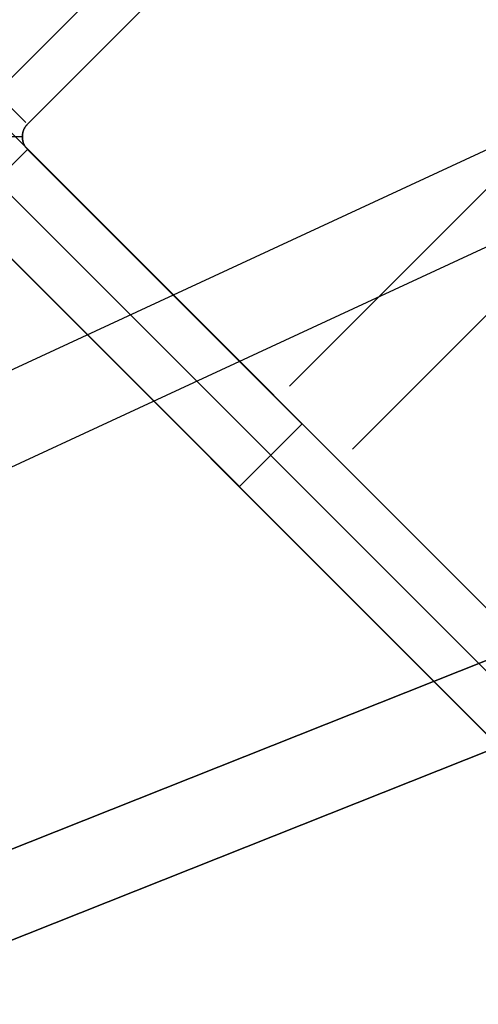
# Model space of a CAD drawing. Header units: millimetres. Extents: x -1030 to 192, y -442 to 180.
# Tile 230 of 256: x 121 to 128, y 127 to 144. Entities that reach past the tile are written whole.
import ezdxf

# ---------------------------------------------------------------- set-up
doc = ezdxf.new("R2010")
doc.units = ezdxf.units.MM
doc.header["$MEASUREMENT"] = 0
doc.layers.add('OVIDIO 120x60x72h', color=7, linetype='Continuous')

msp = doc.modelspace()

# ---------------------------------------------------------------- linework, layer by layer
at = {"layer": 'OVIDIO 120x60x72h'}
for points in [[(125.185, 137.686), (161.369, 173.87)], [(126.245, 136.625), (162.437, 172.817)], [(138.761, 161.162), (120.235, 142.636)], [(120.678, 141.893), (119.177, 141.893)], [(130.028, 132.418), (120.765, 141.681)], [(120.765, 141.681), (130.028, 132.418)], [(120.235, 141.151), (129.498, 131.888)], [(128.967, 131.357), (119.705, 140.62)], [(119.705, 140.62), (128.967, 131.357)], [(125.397, 137.049), (124.336, 135.989)]]:
    msp.add_lwpolyline(points, dxfattribs=at)
at = {"layer": 'OVIDIO 120x60x72h', "extrusion": (-0.202852, -0.108979, 0.973126)}
for points in [[(-69.616, 231.68), (-69.616, 392.336)], [(-69.616, 392.336), (-69.616, 231.68)], [(-69.321, 392.336), (-69.321, 231.68)], [(-69.025, 392.336), (-69.025, 231.68)], [(-69.025, 231.68), (-69.025, 392.336)]]:
    msp.add_lwpolyline(points, dxfattribs=at)
at = {"layer": 'OVIDIO 120x60x72h', "extrusion": (-0.265352, 0.881274, -0.39108)}
for points in [[(-204.407, 727.46), (-160.094, 669.905)], [(-192.666, 684.197), (-150.798, 629.818)]]:
    msp.add_lwpolyline(points, dxfattribs=at)
at = {"layer": 'OVIDIO 120x60x72h', "extrusion": (-0.235702, -0.235702, 0.942809)}
for points in [[(6.513, 365.663), (6.513, 474.74)], [(7.461, 474.74), (7.461, 365.663)], [(9.359, 365.663), (9.359, 474.74)], [(10.307, 474.74), (10.307, 365.663)], [(8.134, 459.241), (8.134, 353.833)], [(8.067, 455.461), (8.067, 350.921)]]:
    msp.add_lwpolyline(points, dxfattribs=at)
at = {"layer": 'OVIDIO 120x60x72h', "extrusion": (0.000378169, 0.000378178, 1)}
for points in [[(139.278, 160.618), (120.752, 142.092)], [(120.752, 142.092), (139.278, 160.618)]]:
    msp.add_lwpolyline(points, dxfattribs=at)
at = {"layer": 'OVIDIO 120x60x72h', "extrusion": (-0.202866, -0.108989, 0.973122)}
for points in [[(-68.615, 318.348), (-68.615, 375.729)], [(-68.615, 375.729), (-68.615, 318.348)], [(-67.902, 318.348), (-67.902, 375.729)]]:
    msp.add_lwpolyline(points, dxfattribs=at)
at = {"layer": 'OVIDIO 120x60x72h', "extrusion": (-0.202867, -0.108989, 0.973122)}
for points in [[(-67.189, 318.348), (-67.189, 375.729)], [(-67.189, 375.729), (-67.189, 318.348)]]:
    msp.add_lwpolyline(points, dxfattribs=at)
at = {"layer": 'OVIDIO 120x60x72h', "extrusion": (-0.108979, -0.202852, 0.973126)}
for points in [[(85.131, 226.962), (85.131, 387.618)], [(85.131, 387.618), (85.131, 226.962)], [(85.427, 387.618), (85.427, 226.962)], [(85.722, 387.618), (85.722, 226.962)], [(85.722, 226.962), (85.722, 387.618)]]:
    msp.add_lwpolyline(points, dxfattribs=at)
at = {"layer": 'OVIDIO 120x60x72h', "extrusion": (-0.046296, -0.021464, 0.998697)}
for points in [[(-74.483, 134.382), (-74.483, 234.893)], [(-72.997, 133.413), (-72.997, 234.718)]]:
    msp.add_lwpolyline(points, dxfattribs=at)
at = {"layer": 'OVIDIO 120x60x72h', "extrusion": (0.999884, 0.000231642, -0.015217)}
for points in [[(143.138, 37.396), (133.035, 701.061)], [(133.035, 701.061), (143.138, 37.396)], [(133.622, 37.502), (126.164, 527.334)]]:
    msp.add_lwpolyline(points, dxfattribs=at)
at = {"layer": 'OVIDIO 120x60x72h', "extrusion": (0.000792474, -0.000792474, 0.999999)}
for points in [[(119.676, 143.194), (120.737, 142.133)], [(120.737, 142.133), (119.676, 143.194)]]:
    msp.add_lwpolyline(points, dxfattribs=at)
at = {"layer": 'OVIDIO 120x60x72h', "extrusion": (0.000231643, 0.999884, 0.015217)}
for points in [[(-120.732, 33.41), (-130.836, 697.044)], [(-130.836, 697.044), (-120.732, 33.41)]]:
    msp.add_lwpolyline(points, dxfattribs=at)
at = {"layer": 'OVIDIO 120x60x72h', "extrusion": (0.000231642, 0.999884, 0.015217)}
for points in [[(-129.248, 697.068), (-119.144, 33.415)], [(-130.748, 697.045), (-120.644, 33.414)], [(-127.703, 33.524), (-135.16, 523.357)]]:
    msp.add_lwpolyline(points, dxfattribs=at)
at = {"layer": 'OVIDIO 120x60x72h', "extrusion": (5.45402e-08, 5.4543e-08, 1)}
for points in [[(120.765, 141.681), (119.705, 140.62)], [(119.705, 140.62), (120.765, 141.681)]]:
    msp.add_lwpolyline(points, dxfattribs=at)
at = {"layer": 'OVIDIO 120x60x72h', "extrusion": (0.999884, 0.000231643, -0.015217)}
for points in [[(141.653, 37.412), (131.55, 701.038)], [(131.55, 701.038), (141.653, 37.412)], [(140.592, 37.396), (130.489, 701.022)], [(130.489, 701.022), (140.592, 37.396)]]:
    msp.add_lwpolyline(points, dxfattribs=at)
at = {"layer": 'OVIDIO 120x60x72h', "extrusion": (0.015219, -0.015219, 0.999768)}
for points in [[(119.149, 141.173), (119.118, 141.205), (119.087, 141.239), (119.057, 141.273), (119.027, 141.308), (118.999, 141.343), (118.972, 141.38), (118.945, 141.417), (118.92, 141.454), (118.895, 141.493), (118.872, 141.531), (118.849, 141.571), (118.827, 141.61), (118.807, 141.651), (118.788, 141.691), (118.769, 141.732), (118.752, 141.774), (118.736, 141.815), (118.721, 141.857), (118.707, 141.899), (118.694, 141.941), (118.682, 141.984), (118.671, 142.026), (118.662, 142.069), (118.653, 142.111), (118.646, 142.153), (118.639, 142.196), (118.634, 142.238), (118.629, 142.28), (118.626, 142.322), (118.624, 142.363), (118.622, 142.405), (118.622, 142.446), (118.622, 142.487), (118.624, 142.528), (118.626, 142.57), (118.629, 142.612), (118.634, 142.654), (118.639, 142.696), (118.646, 142.738), (118.653, 142.78), (118.662, 142.823), (118.671, 142.865), (118.682, 142.908), (118.694, 142.95), (118.707, 142.992), (118.721, 143.034), (118.736, 143.076), (118.752, 143.118), (118.769, 143.159), (118.787, 143.2), (118.807, 143.241), (118.827, 143.281), (118.849, 143.321), (118.871, 143.36), (118.895, 143.399), (118.919, 143.437), (118.945, 143.475), (118.971, 143.512), (118.999, 143.548), (119.027, 143.584), (119.056, 143.619), (119.086, 143.653), (119.117, 143.686), (119.149, 143.719)], [(120.21, 142.234), (120.205, 142.239), (120.2, 142.244), (120.195, 142.25), (120.19, 142.255), (120.186, 142.261), (120.181, 142.267), (120.177, 142.273), (120.173, 142.279), (120.169, 142.285), (120.165, 142.291), (120.161, 142.298), (120.157, 142.304), (120.154, 142.311), (120.151, 142.318), (120.148, 142.324), (120.145, 142.331), (120.142, 142.338), (120.139, 142.345), (120.137, 142.352), (120.135, 142.359), (120.133, 142.366), (120.131, 142.374), (120.129, 142.381), (120.127, 142.388), (120.126, 142.395), (120.125, 142.403), (120.124, 142.41), (120.123, 142.417), (120.123, 142.424), (120.122, 142.432), (120.122, 142.439), (120.122, 142.446), (120.122, 142.453), (120.122, 142.46), (120.123, 142.468), (120.123, 142.475), (120.124, 142.482), (120.125, 142.489), (120.126, 142.497), (120.127, 142.504), (120.129, 142.511), (120.131, 142.518), (120.132, 142.525), (120.135, 142.532), (120.137, 142.54), (120.139, 142.547), (120.142, 142.554), (120.145, 142.561), (120.147, 142.567), (120.151, 142.574), (120.154, 142.581), (120.157, 142.588), (120.161, 142.594), (120.165, 142.6), (120.169, 142.607), (120.173, 142.613), (120.177, 142.619), (120.181, 142.625), (120.186, 142.631), (120.19, 142.637), (120.195, 142.642), (120.2, 142.648), (120.205, 142.653), (120.21, 142.658)], [(120.21, 142.234), (129.587, 132.858)], [(119.149, 141.173), (128.527, 131.798)]]:
    msp.add_lwpolyline(points, dxfattribs=at)
at = {"layer": 'OVIDIO 120x60x72h', "extrusion": (-0.021464, -0.046296, 0.998697)}
msp.add_lwpolyline([(90.276, 128.599), (90.276, 229.112)], dxfattribs=at)
at = {"layer": 'OVIDIO 120x60x72h', "extrusion": (0.114881, 0.045678, 0.992329)}
for points in [[(74.681, 28.584), (74.681, -80.33)], [(73.994, 28.585), (73.994, -80.33)], [(72.85, -77.618), (72.85, 29.238)], [(72.85, 29.238), (72.85, -77.618)], [(72.393, 29.238), (72.393, -77.618)], [(72.393, -77.618), (72.393, 29.238)]]:
    msp.add_lwpolyline(points, dxfattribs=at)
at = {"layer": 'OVIDIO 120x60x72h', "extrusion": (0.121008, 0.052191, 0.991279)}
for points in [[(68.051, -76.431), (68.051, -73.717)], [(68.051, -73.717), (68.051, -76.431)]]:
    msp.add_lwpolyline(points, dxfattribs=at)
at = {"layer": 'OVIDIO 120x60x72h', "extrusion": (0.123922, 0.055576, 0.990734)}
msp.add_lwpolyline([(65.405, -74.459), (65.405, -71.743)], dxfattribs=at)
at = {"layer": 'OVIDIO 120x60x72h', "extrusion": (0.126731, 0.059039, 0.990179)}
for points in [[(62.749, -69.756), (62.749, -72.474)], [(62.749, -72.474), (62.749, -69.756)]]:
    msp.add_lwpolyline(points, dxfattribs=at)
at = {"layer": 'OVIDIO 120x60x72h', "extrusion": (0.106919, 0.287767, 0.951713)}
for points in [[(-74.302, 83.075), (-74.302, 58.681)], [(-74.302, 58.681), (-74.302, 83.075)], [(-74.39, 82.635), (-74.39, 58.681)], [(-74.477, 58.681), (-74.477, 82.194)], [(-74.477, 82.194), (-74.477, 58.681)]]:
    msp.add_lwpolyline(points, dxfattribs=at)
at = {"layer": 'OVIDIO 120x60x72h', "extrusion": (0.999995, 0.000995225, 0.002882)}
for points in [[(128.839, 702.888), (128.35, 701.47)], [(128.35, 701.47), (128.839, 702.888)]]:
    msp.add_lwpolyline(points, dxfattribs=at)
at = {"layer": 'OVIDIO 120x60x72h', "extrusion": (0.999995, 0.000995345, 0.002882)}
msp.add_lwpolyline([(128.35, 701.47), (128.839, 702.888)], dxfattribs=at)
at = {"layer": 'OVIDIO 120x60x72h'}
for points in [[(120.765, 141.681, 35.578), (120.758, 141.688, 35.578), (120.751, 141.696, 35.578), (120.744, 141.704, 35.578), (120.738, 141.712, 35.578), (120.732, 141.72, 35.578), (120.726, 141.728, 35.578), (120.721, 141.736, 35.578), (120.716, 141.744, 35.578), (120.714, 141.749, 35.578), (120.711, 141.753, 35.578), (120.709, 141.757, 35.578), (120.707, 141.761, 35.578), (120.705, 141.766, 35.578), (120.703, 141.77, 35.578), (120.699, 141.779, 35.578), (120.696, 141.788, 35.578), (120.693, 141.797, 35.578), (120.69, 141.806, 35.578), (120.688, 141.815, 35.578), (120.685, 141.825, 35.578), (120.683, 141.834, 35.578), (120.682, 141.844, 35.578), (120.68, 141.854, 35.578), (120.679, 141.864, 35.578), (120.679, 141.873, 35.578), (120.678, 141.883, 35.578), (120.678, 141.893, 35.579), (120.678, 141.903, 35.579), (120.679, 141.913, 35.579), (120.679, 141.923, 35.579), (120.68, 141.932, 35.579), (120.682, 141.942, 35.578), (120.683, 141.952, 35.578), (120.685, 141.961, 35.578), (120.688, 141.971, 35.578), (120.69, 141.98, 35.578), (120.693, 141.989, 35.578), (120.696, 141.998, 35.578), (120.699, 142.007, 35.578), (120.703, 142.016, 35.578), (120.705, 142.02, 35.578), (120.707, 142.025, 35.578), (120.709, 142.029, 35.578), (120.711, 142.033, 35.577), (120.714, 142.037, 35.577), (120.716, 142.042, 35.577), (120.721, 142.05, 35.577), (120.726, 142.058, 35.577), (120.732, 142.066, 35.577), (120.738, 142.074, 35.577), (120.744, 142.082, 35.577), (120.751, 142.09, 35.577), (120.758, 142.098, 35.577), (120.765, 142.105, 35.577)], [(120.765, 142.105, 35.577), (120.758, 142.098, 35.577), (120.751, 142.09, 35.577), (120.744, 142.082, 35.577), (120.738, 142.074, 35.577), (120.732, 142.066, 35.577), (120.726, 142.058, 35.577), (120.721, 142.05, 35.577), (120.716, 142.042, 35.577), (120.714, 142.037, 35.577), (120.711, 142.033, 35.577), (120.709, 142.029, 35.578), (120.707, 142.025, 35.578), (120.705, 142.02, 35.578), (120.703, 142.016, 35.578), (120.699, 142.007, 35.578), (120.696, 141.998, 35.578), (120.693, 141.989, 35.578), (120.69, 141.98, 35.578), (120.688, 141.971, 35.578), (120.685, 141.961, 35.578), (120.683, 141.952, 35.578), (120.682, 141.942, 35.578), (120.68, 141.932, 35.579), (120.679, 141.923, 35.579), (120.679, 141.913, 35.579), (120.678, 141.903, 35.579), (120.678, 141.893, 35.579), (120.678, 141.883, 35.578), (120.679, 141.873, 35.578), (120.679, 141.864, 35.578), (120.68, 141.854, 35.578), (120.682, 141.844, 35.578), (120.683, 141.834, 35.578), (120.685, 141.825, 35.578), (120.688, 141.815, 35.578), (120.69, 141.806, 35.578), (120.693, 141.797, 35.578), (120.696, 141.788, 35.578), (120.699, 141.779, 35.578), (120.703, 141.77, 35.578), (120.705, 141.766, 35.578), (120.707, 141.761, 35.578), (120.709, 141.757, 35.578), (120.711, 141.753, 35.578), (120.714, 141.749, 35.578), (120.716, 141.744, 35.578), (120.721, 141.736, 35.578), (120.726, 141.728, 35.578), (120.732, 141.72, 35.578), (120.738, 141.712, 35.578), (120.744, 141.704, 35.578), (120.751, 141.696, 35.578), (120.758, 141.688, 35.578), (120.765, 141.681, 35.578)], [(129.21, 133.339, 703.341), (128.518, 133.064, 703.434), (29.172, 93.563, 716.753)], [(29.172, 93.563, 716.753), (128.518, 133.064, 703.434), (129.21, 133.339, 703.341)], [(129.79, 132.032, 703.794), (129.099, 131.757, 703.887), (29.753, 92.256, 717.206)], [(29.753, 92.256, 717.206), (129.099, 131.757, 703.887), (129.79, 132.032, 703.794)]]:
    msp.add_polyline3d(points, dxfattribs=at)

doc.saveas('drawing.dxf')
